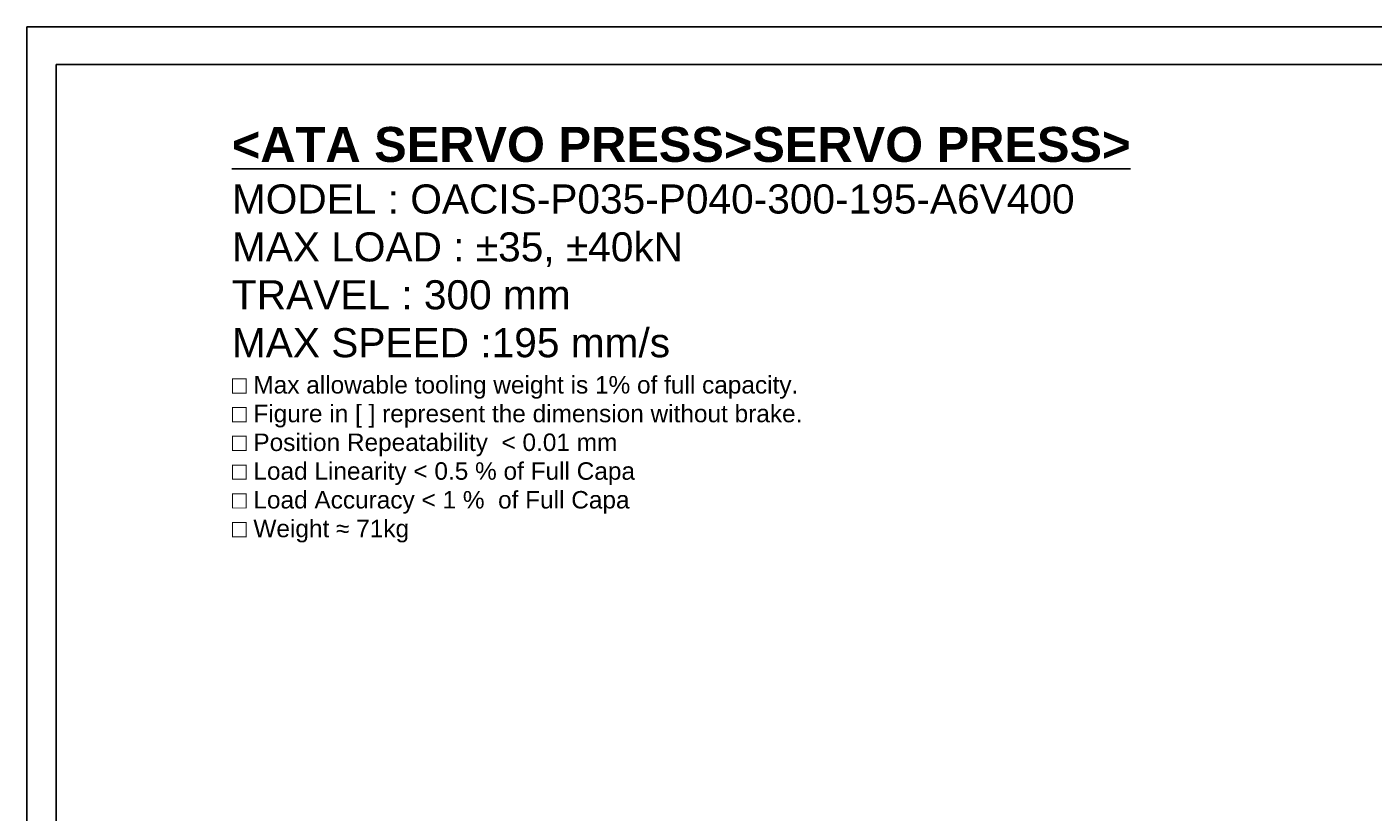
# Model space of a CAD drawing. Extents: x 12273 to 13958, y 5270 to 6468.
# Tile 6 of 22: x 12273 to 12921, y 6090 to 6468. Entities that reach past the tile are written whole.
import ezdxf

# ---------------------------------------------------------------- set-up
doc = ezdxf.new("R2010")
doc.units = 0
doc.header["$LTSCALE"] = 25.4
doc.layers.get('0').update_dxf_attribs({"linetype": 'CONTINUOUS'})
doc.layers.add('ATA-TEXT', color=7, linetype='CONTINUOUS', lineweight=25)
doc.styles.add('주 문자 (ISO)', font='arial.ttf')

# ---------------------------------------------------------------- blocks, each defined once
blk = doc.blocks.new('ata-Border-A1-002')
at = {"color": 253, "ltscale": 0.5}
for q in [(841, 594), (0, 0)]:
    blk.add_line((0, 594), q, dxfattribs=at)
blk.add_line((7, 585), (834, 585))
at = {"ltscale": 0.5}
blk.add_line((7, 9), (7, 585), dxfattribs=at)

msp = doc.modelspace()

# ---------------------------------------------------------------- block references
at = {"xscale": 2, "yscale": 2, "zscale": 2}
msp.add_blockref('ata-Border-A1-002', (12273.4879337, 5279.8845905), dxfattribs=at)

# ---------------------------------------------------------------- texts
at = {"layer": 'ATA-TEXT', "color": 7, "insert": (12372.0946459, 6419.7813134), "char_height": 4.9, "width": 469.284982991, "attachment_point": 1, "line_spacing_factor": 0.987388, "style": '주 문자 (ISO)'}
msp.add_mtext('{\\fArial|b1|i0|c129|p34;\\H3.42860x;\\L<ATA SERVO PRESS>SERVO PRESS>}\\P{\\fArial|b0|i0|c129|p34;\\H2.85705x;MODEL : OACIS-P035-P040-300-195-A6V400 }\\P{\\fArial|b0|i0|c129|p34;\\H2.85705x;MAX LOAD : ±35, ±40kN}\\P{\\fArial|b0|i0|c129|p34;\\H2.85705x;TRAVEL : 300 mm}\\P{\\fArial|b0|i0|c129|p34;\\H2.85705x;MAX SPEED :195 mm/s}\\P{\\fArial|b0|i0|c129|p34;\\H1.71423x;□ Max allowable tooling weight is 1% of full capacity.}\\P{\\fArial|b0|i0|c129|p34;\\H1.71423x;□ Figure in [ ] represent the dimension without brake.}\\P{\\fArial|b0|i0|c129|p34;\\H1.71423x;□ Position Repeatability  }{\\fArial|b0|i0|c129|p34;\\H1.71423x;<}{\\fArial|b0|i0|c129|p34;\\H1.71423x; 0.01 mm}\\P{\\fArial|b0|i0|c129|p34;\\H1.71423x;□ Load Linearity }{\\fArial|b0|i0|c129|p34;\\H1.71423x;<}{\\fArial|b0|i0|c129|p34;\\H1.71423x; 0.5 % of Full Capa}\\P{\\fArial|b0|i0|c129|p34;\\H1.71423x;□ Load Accuracy }{\\fArial|b0|i0|c129|p34;\\H1.71423x;<}{\\fArial|b0|i0|c129|p34;\\H1.71423x; 1 %  of Full Capa}\\P{\\fArial|b0|i0|c129|p34;\\H1.71423x;□ Weight ≈ 71kg}', dxfattribs=at)

doc.saveas('drawing.dxf')
